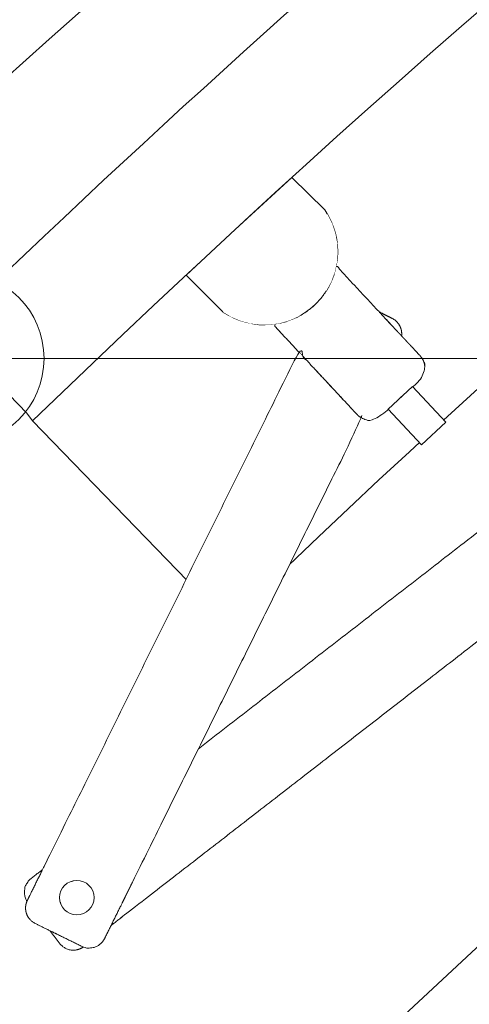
# Model space of a CAD drawing. Header units: metres. Extents: x -45 to 152, y -127 to 99.
# Tile 222 of 256: x -26.52 to -26.364, y -9.95 to -9.607. Entities that reach past the tile are written whole.
import ezdxf

# ---------------------------------------------------------------- set-up
doc = ezdxf.new("R2010")
doc.units = ezdxf.units.M
doc.layers.add('036_Bodenbelagarbeiten-350 Doppelbodenelement', color=7, linetype='Continuous', lineweight=9)
doc.layers.add('_OG 2 (2D)', color=7, linetype='Continuous', lineweight=9)
doc.layers.add('ACTES-Einrichtung Aufsicht.', color=7, linetype='Continuous', lineweight=9, true_color=0xa6a6a6)

# ---------------------------------------------------------------- blocks, each defined once
blk = doc.blocks.new('Group-98')
at = {"color": 255, "transparency": 33554687}
blk.add_wipeout([(-25.20296, -10.12188), (-25.18909, -10.11381), (-25.17519, -10.1058), (-25.16126, -10.09784), (-25.1473, -10.08994), (-25.1333, -10.0821), (-25.11927, -10.07431), (-25.10521, -10.06658), (-25.09113, -10.05891), (-24.99266, -10.00728), (-24.8928, -9.95839), (-24.79163, -9.91228), (-24.68922, -9.869), (-24.58565, -9.82857), (-24.48099, -9.79102), (-24.37534, -9.75639), (-24.26877, -9.72469), (-24.26209, -9.72033), (-24.25619, -9.71496), (-24.25122, -9.70871), (-24.2473, -9.70176), (-24.24455, -9.69427), (-24.24301, -9.68644), (-24.24275, -9.67846), (-24.24375, -9.67054), (-24.24377, -9.67048), (-24.24378, -9.67042), (-24.2438, -9.67036), (-24.24381, -9.67029), (-24.24382, -9.67023), (-24.24384, -9.67017), (-24.24385, -9.6701), (-24.24386, -9.67004), (-24.45971, -8.63864), (-24.46271, -8.62938), (-24.46746, -8.62088), (-24.47376, -8.61346), (-24.48138, -8.60741), (-24.49003, -8.60294), (-24.49938, -8.60023), (-24.50908, -8.59939), (-24.51876, -8.60044), (-24.85258, -8.68571), (-25.17859, -8.7972), (-25.49472, -8.93421), (-25.79898, -9.09587), (-26.08946, -9.28116), (-26.36431, -9.48892), (-26.62182, -9.71784), (-26.86034, -9.96647), (-26.86039, -9.96653), (-26.86044, -9.96658), (-26.86049, -9.96664), (-26.86054, -9.9667), (-26.86059, -9.96676), (-26.86064, -9.96682), (-26.86069, -9.96687), (-26.86074, -9.96693), (-26.86033, -9.96647), (-26.866, -9.97438), (-26.87003, -9.98324), (-26.87227, -9.99271), (-26.87263, -10.00244), (-26.87109, -10.01205), (-26.86772, -10.02119), (-26.86265, -10.02949), (-26.85606, -10.03666), (-26.07075, -10.73932), (-26.0645, -10.74408), (-26.05758, -10.74781), (-26.05016, -10.7504), (-26.04243, -10.7518), (-26.03458, -10.75197), (-26.02679, -10.75091), (-26.01926, -10.74865), (-26.01219, -10.74523), (-25.9201, -10.65629), (-25.82522, -10.57033), (-25.72765, -10.48744), (-25.62748, -10.40771), (-25.52482, -10.33121), (-25.41978, -10.25802), (-25.31245, -10.18822)], dxfattribs=at).dxf.layer = 'ACTES-Einrichtung Aufsicht.'
at = {"layer": 'ACTES-Einrichtung Aufsicht.', "transparency": 33554534, "flags": 128}
blk.add_lwpolyline([(-25.20296, -10.12188, -0.008083), (-25.09113, -10.05891, -0.055453), (-24.26877, -9.72469, 0.330906), (-24.24375, -9.67054, -0.002569), (-24.24386, -9.67004), (-24.45971, -8.63864, 0.41107), (-24.51876, -8.60044, 0.160224), (-26.86034, -9.96647, 0.00305), (-26.86074, -9.96693), (-26.86033, -9.96647, 0.411112), (-26.85606, -10.03666), (-26.07075, -10.73932, 0.325472), (-26.01219, -10.74523, -0.063875)], format="xyb", close=True, dxfattribs=at)
at = {"layer": 'ACTES-Einrichtung Aufsicht.', "flags": 128}
blk.add_lwpolyline([(-24.94172, -8.8015), (-24.93255, -8.79862, -0.002867), (-24.88825, -8.78472), (-24.88984, -8.78135), (-24.9016, -8.74312, 0.044027), (-25.56754, -9.01394, 0.073959), (-26.54564, -9.71503), (-26.51757, -9.744), (-26.5156, -9.74677, -0.057345), (-25.78143, -9.18289), (-25.7811, -9.18228), (-25.75885, -9.16944, -0.013514), (-25.56754, -9.06321, -0.038853), (-24.98935, -8.81727), (-24.98937, -8.81723), (-24.94174, -8.80146)], format="xyb", close=True, dxfattribs=at)
at = {"color": 255, "transparency": 33554559}
blk.add_wipeout([(-25.7811, -9.18228), (-25.78143, -9.18289), (-25.88001, -9.24397), (-25.9768, -9.30784), (-26.07171, -9.37446), (-26.16468, -9.44378), (-26.25563, -9.51572), (-26.34448, -9.59024), (-26.43116, -9.66728), (-26.5156, -9.74677), (-26.44741, -9.81715), (-26.36324, -9.73797), (-26.27679, -9.66128), (-26.18814, -9.58716), (-26.09736, -9.51565), (-26.00453, -9.44684), (-25.90972, -9.38076), (-25.81302, -9.31749), (-25.71451, -9.25708), (-25.70449, -9.25115), (-25.65228, -9.22067), (-25.57276, -9.17687), (-25.48699, -9.13199), (-25.40014, -9.08923), (-25.31227, -9.0486), (-25.22342, -9.01014), (-25.13367, -8.97387), (-25.04305, -8.93981), (-24.95163, -8.90798), (-24.85945, -8.8784), (-24.86459, -8.86166), (-24.8646, -8.86166), (-24.88838, -8.78476), (-24.94172, -8.8015), (-24.98933, -8.8173), (-24.98933, -8.8173), (-24.98933, -8.81729), (-24.98934, -8.81729), (-24.98934, -8.81728), (-24.98934, -8.81728), (-24.98934, -8.81728), (-24.98935, -8.81727), (-24.98935, -8.81727), (-25.08636, -8.85128), (-25.18248, -8.88774), (-25.27764, -8.92663), (-25.37178, -8.96793), (-25.46484, -9.0116), (-25.55677, -9.05762), (-25.64749, -9.10596), (-25.73696, -9.15659), (-25.75885, -9.16944)], dxfattribs=at).dxf.layer = 'ACTES-Einrichtung Aufsicht.'
at = {"layer": 'ACTES-Einrichtung Aufsicht.', "flags": 128}
blk.add_lwpolyline([(-25.7811, -9.18228), (-25.78143, -9.18289, 0.057345), (-26.5156, -9.74677), (-26.44741, -9.81715, -0.058565), (-25.71451, -9.25708), (-25.70449, -9.25115), (-25.65228, -9.22067), (-25.57276, -9.17687, -0.049045), (-24.85945, -8.8784), (-24.86459, -8.86166), (-24.8646, -8.86166), (-24.88838, -8.78476), (-24.94172, -8.8015), (-24.98933, -8.8173, -0.000416), (-24.98935, -8.81727, 0.050823), (-25.73696, -9.15659), (-25.75885, -9.16944)], format="xyb", close=True, dxfattribs=at)
at = {"color": 255, "transparency": 33554559}
for points in [[(-26.42532, -9.66197), (-26.41392, -9.67326), (-26.41173, -9.6771), (-26.41023, -9.68126), (-26.40947, -9.68562), (-26.40948, -9.69004), (-26.41024, -9.69439), (-26.41175, -9.69854), (-26.41396, -9.70238), (-26.42017, -9.70862), (-26.42398, -9.71085), (-26.42813, -9.71239), (-26.43248, -9.71318), (-26.4369, -9.71321), (-26.44126, -9.71248), (-26.44543, -9.71101), (-26.44928, -9.70884), (-26.44933, -9.7088), (-26.46215, -9.69596), (-26.44508, -9.68007)], [(-26.50962, -9.9243), (-26.51755, -9.91402), (-26.51764, -9.91388), (-26.51773, -9.91372), (-26.51781, -9.91357), (-26.51788, -9.91341), (-26.51795, -9.91326), (-26.51802, -9.9131), (-26.51808, -9.91293), (-26.51814, -9.91277), (-26.51817, -9.91267), (-26.5182, -9.91257), (-26.51823, -9.91247), (-26.51825, -9.91237), (-26.51828, -9.91227), (-26.5183, -9.91217), (-26.51832, -9.91206), (-26.51834, -9.91196), (-26.51836, -9.91185), (-26.51838, -9.91175), (-26.51839, -9.91166), (-26.51841, -9.91156), (-26.51842, -9.91147), (-26.51842, -9.91138), (-26.51843, -9.91129), (-26.51843, -9.9112), (-26.51844, -9.91112), (-26.51844, -9.91104), (-26.51844, -9.91096), (-26.51844, -9.91089), (-26.51844, -9.91082), (-26.51844, -9.91075), (-26.51844, -9.91068), (-26.51844, -9.91062), (-26.51843, -9.91056), (-26.51843, -9.91049), (-26.51843, -9.91043), (-26.51842, -9.91037), (-26.51841, -9.91031), (-26.51841, -9.91025), (-26.5184, -9.91019), (-26.5184, -9.91013), (-26.51839, -9.91009), (-26.51839, -9.91006), (-26.51838, -9.91002), (-26.51837, -9.90998), (-26.51837, -9.90995), (-26.51836, -9.90991), (-26.51836, -9.90987), (-26.51835, -9.90984), (-26.51834, -9.9098), (-26.51834, -9.90977), (-26.51833, -9.90973), (-26.51833, -9.9097), (-26.51832, -9.90967), (-26.51831, -9.90964), (-26.51831, -9.90961), (-26.5183, -9.90959), (-26.5183, -9.90956), (-26.51829, -9.90954), (-26.51828, -9.90951), (-26.51828, -9.90949), (-26.51827, -9.90947), (-26.51827, -9.90944), (-26.51826, -9.90942), (-26.51826, -9.9094), (-26.51825, -9.90938), (-26.51825, -9.90937), (-26.51824, -9.90935), (-26.51824, -9.90933), (-26.51823, -9.90931), (-26.51823, -9.90929), (-26.51822, -9.90927), (-26.51822, -9.90925), (-26.51818, -9.90914), (-26.51815, -9.90904), (-26.51812, -9.90893), (-26.51808, -9.90882), (-26.51804, -9.90872), (-26.518, -9.90861), (-26.51795, -9.90851), (-26.51791, -9.9084), (-26.51786, -9.9083), (-26.51781, -9.9082), (-26.51776, -9.9081), (-26.5177, -9.90799), (-26.51764, -9.90789), (-26.51758, -9.90779), (-26.51752, -9.90769), (-26.51746, -9.90759), (-26.51739, -9.90749), (-26.51732, -9.90739), (-26.51725, -9.90729), (-26.51717, -9.90719), (-26.5171, -9.90709), (-26.51702, -9.907), (-26.51693, -9.90691), (-26.51685, -9.90681), (-26.51677, -9.90672), (-26.51669, -9.90664), (-26.51661, -9.90657), (-26.51654, -9.9065), (-26.51648, -9.90644), (-26.51642, -9.90638), (-26.51637, -9.90634), (-26.51632, -9.9063), (-26.51613, -9.90615), (-26.51612, -9.90614), (-26.51213, -9.90304), (-26.34783, -9.77557), (-26.34783, -9.77557), (-26.34764, -9.77542), (-26.34758, -9.77538), (-26.34753, -9.77534), (-26.34746, -9.7753), (-26.34738, -9.77525), (-26.3473, -9.7752), (-26.34721, -9.77515), (-26.34711, -9.77509), (-26.347, -9.77503), (-26.34689, -9.77497), (-26.34678, -9.77492), (-26.34667, -9.77486), (-26.34656, -9.77481), (-26.34644, -9.77476), (-26.34633, -9.77472), (-26.34622, -9.77468), (-26.3461, -9.77464), (-26.34599, -9.7746), (-26.34587, -9.77456), (-26.34576, -9.77453), (-26.34565, -9.7745), (-26.34554, -9.77447), (-26.34542, -9.77445), (-26.34531, -9.77443), (-26.3452, -9.7744), (-26.34509, -9.77439), (-26.34498, -9.77437), (-26.34486, -9.77435), (-26.34475, -9.77434), (-26.34464, -9.77433), (-26.34453, -9.77432), (-26.34441, -9.77432), (-26.3443, -9.77431), (-26.34428, -9.77431), (-26.34426, -9.77431), (-26.34424, -9.77431), (-26.34422, -9.77431), (-26.3442, -9.77431), (-26.34418, -9.77431), (-26.34416, -9.77431), (-26.34414, -9.77431), (-26.34412, -9.77431), (-26.3441, -9.77431), (-26.34408, -9.77431), (-26.34406, -9.77431), (-26.34403, -9.77431), (-26.34401, -9.77431), (-26.34398, -9.77431), (-26.34396, -9.77432), (-26.34393, -9.77432), (-26.3439, -9.77432), (-26.34387, -9.77432), (-26.34384, -9.77432), (-26.34381, -9.77432), (-26.34377, -9.77432), (-26.34374, -9.77433), (-26.3437, -9.77433), (-26.34366, -9.77433), (-26.34363, -9.77434), (-26.34359, -9.77434), (-26.34355, -9.77434), (-26.34352, -9.77435), (-26.34348, -9.77435), (-26.34344, -9.77435), (-26.34341, -9.77436), (-26.34335, -9.77437), (-26.34329, -9.77438), (-26.34323, -9.77438), (-26.34317, -9.77439), (-26.34311, -9.77441), (-26.34305, -9.77442), (-26.34299, -9.77443), (-26.34292, -9.77444), (-26.34286, -9.77445), (-26.3428, -9.77447), (-26.34273, -9.77448), (-26.34266, -9.7745), (-26.34259, -9.77452), (-26.34251, -9.77454), (-26.34244, -9.77456), (-26.34236, -9.77459), (-26.34228, -9.77461), (-26.34219, -9.77464), (-26.34211, -9.77467), (-26.34202, -9.7747), (-26.34193, -9.77474), (-26.34184, -9.77478), (-26.34174, -9.77482), (-26.34165, -9.77486), (-26.34155, -9.77491), (-26.34146, -9.77495), (-26.34136, -9.775), (-26.34127, -9.77505), (-26.34118, -9.7751), (-26.34109, -9.77516), (-26.341, -9.77521), (-26.34091, -9.77526), (-26.3407, -9.77541), (-26.3405, -9.77556), (-26.3403, -9.77572), (-26.34011, -9.77589), (-26.33992, -9.77606), (-26.33974, -9.77624), (-26.33958, -9.77644), (-26.33942, -9.77663), (-26.32838, -9.79086), (-26.32823, -9.79106), (-26.32809, -9.79127), (-26.32795, -9.79149), (-26.32783, -9.79171), (-26.32771, -9.79194), (-26.32761, -9.79217), (-26.32751, -9.79241), (-26.32743, -9.79265), (-26.3274, -9.79274), (-26.32737, -9.79284), (-26.32734, -9.79294), (-26.32731, -9.79304), (-26.32729, -9.79315), (-26.32726, -9.79325), (-26.32724, -9.79335), (-26.32722, -9.79346), (-26.3272, -9.79356), (-26.32719, -9.79366), (-26.32717, -9.79376), (-26.32716, -9.79386), (-26.32715, -9.79395), (-26.32714, -9.79404), (-26.32713, -9.79413), (-26.32713, -9.79421), (-26.32713, -9.7943), (-26.32712, -9.79438), (-26.32712, -9.79445), (-26.32712, -9.79453), (-26.32712, -9.7946), (-26.32712, -9.79467), (-26.32713, -9.79474), (-26.32713, -9.7948), (-26.32713, -9.79486), (-26.32714, -9.79492), (-26.32714, -9.79498), (-26.32714, -9.79504), (-26.32715, -9.79511), (-26.32716, -9.79517), (-26.32716, -9.79523), (-26.32717, -9.79528), (-26.32717, -9.79532), (-26.32718, -9.79536), (-26.32718, -9.7954), (-26.32719, -9.79543), (-26.3272, -9.79547), (-26.3272, -9.79551), (-26.32721, -9.79554), (-26.32721, -9.79558), (-26.32722, -9.79561), (-26.32723, -9.79565), (-26.32723, -9.79568), (-26.32724, -9.79571), (-26.32725, -9.79574), (-26.32725, -9.79577), (-26.32726, -9.7958), (-26.32726, -9.79583), (-26.32727, -9.79586), (-26.32728, -9.79588), (-26.32728, -9.79591), (-26.32729, -9.79593), (-26.32729, -9.79595), (-26.3273, -9.79597), (-26.3273, -9.79599), (-26.32731, -9.79601), (-26.32731, -9.79603), (-26.32732, -9.79605), (-26.32732, -9.79607), (-26.32733, -9.79609), (-26.32733, -9.79611), (-26.32734, -9.79613), (-26.32734, -9.79615), (-26.32735, -9.79616), (-26.32738, -9.79627), (-26.32741, -9.79638), (-26.32745, -9.79649), (-26.32749, -9.79659), (-26.32753, -9.7967), (-26.32757, -9.7968), (-26.32761, -9.79691), (-26.32766, -9.79701), (-26.32771, -9.79711), (-26.32776, -9.79722), (-26.32781, -9.79732), (-26.32786, -9.79742), (-26.32792, -9.79752), (-26.32798, -9.79763), (-26.32804, -9.79773), (-26.32811, -9.79783), (-26.32817, -9.79793), (-26.32824, -9.79803), (-26.32832, -9.79813), (-26.32839, -9.79822), (-26.32847, -9.79832), (-26.32855, -9.79842), (-26.32863, -9.79851), (-26.32872, -9.7986), (-26.3288, -9.79869), (-26.32888, -9.79877), (-26.32895, -9.79885), (-26.32902, -9.79892), (-26.32908, -9.79898), (-26.32914, -9.79903), (-26.3292, -9.79908), (-26.32925, -9.79912), (-26.32944, -9.79927), (-26.32944, -9.79927), (-26.33902, -9.8067), (-26.34966, -9.79529), (-26.35023, -9.79475), (-26.35086, -9.79429), (-26.35155, -9.79392), (-26.35229, -9.79364), (-26.35305, -9.79346), (-26.35383, -9.79338), (-26.35462, -9.7934), (-26.35614, -9.79376), (-26.35686, -9.79408), (-26.35753, -9.79449), (-26.35814, -9.79499), (-26.35867, -9.79556), (-26.35913, -9.79619), (-26.3595, -9.79689), (-26.35996, -9.79838), (-26.36004, -9.79916), (-26.36002, -9.79995), (-26.35989, -9.80072), (-26.35967, -9.80147), (-26.35934, -9.80219), (-26.35893, -9.80286), (-26.35844, -9.80347), (-26.34854, -9.81409), (-26.48829, -9.92252), (-26.48828, -9.9225), (-26.49797, -9.93002), (-26.49806, -9.93008), (-26.49815, -9.93014), (-26.49823, -9.93019), (-26.49832, -9.93025), (-26.49841, -9.9303), (-26.49851, -9.93035), (-26.4986, -9.9304), (-26.49869, -9.93045), (-26.49879, -9.9305), (-26.49889, -9.93055), (-26.49899, -9.93059), (-26.49909, -9.93064), (-26.49919, -9.93068), (-26.49929, -9.93072), (-26.49939, -9.93076), (-26.4995, -9.93079), (-26.4996, -9.93083), (-26.49971, -9.93086), (-26.49982, -9.93089), (-26.49993, -9.93092), (-26.50003, -9.93094), (-26.50014, -9.93097), (-26.50025, -9.93099), (-26.50037, -9.93101), (-26.50048, -9.93103), (-26.50059, -9.93105), (-26.5007, -9.93106), (-26.50081, -9.93107), (-26.50093, -9.93108), (-26.50104, -9.93109), (-26.50115, -9.9311), (-26.50126, -9.9311), (-26.50128, -9.9311), (-26.5013, -9.9311), (-26.50132, -9.9311), (-26.50134, -9.9311), (-26.50136, -9.9311), (-26.50138, -9.9311), (-26.5014, -9.9311), (-26.50142, -9.9311), (-26.50144, -9.9311), (-26.50146, -9.9311), (-26.50148, -9.9311), (-26.50151, -9.9311), (-26.50153, -9.9311), (-26.50156, -9.9311), (-26.50158, -9.9311), (-26.50161, -9.9311), (-26.50164, -9.9311), (-26.50167, -9.9311), (-26.5017, -9.9311), (-26.50173, -9.9311), (-26.50176, -9.93109), (-26.50179, -9.93109), (-26.50183, -9.93109), (-26.50186, -9.93109), (-26.5019, -9.93108), (-26.50194, -9.93108), (-26.50197, -9.93108), (-26.50201, -9.93107), (-26.50205, -9.93107), (-26.50209, -9.93107), (-26.50212, -9.93106), (-26.50216, -9.93106), (-26.50222, -9.93105), (-26.50228, -9.93104), (-26.50234, -9.93103), (-26.5024, -9.93102), (-26.50246, -9.93101), (-26.50252, -9.931), (-26.50258, -9.93099), (-26.50264, -9.93098), (-26.5027, -9.93096), (-26.50277, -9.93095), (-26.50283, -9.93093), (-26.5029, -9.93091), (-26.50298, -9.93089), (-26.50305, -9.93087), (-26.50313, -9.93085), (-26.50321, -9.93083), (-26.50329, -9.9308), (-26.50337, -9.93078), (-26.50346, -9.93074), (-26.50355, -9.93071), (-26.50364, -9.93068), (-26.50373, -9.93064), (-26.50382, -9.9306), (-26.50392, -9.93055), (-26.50401, -9.93051), (-26.50411, -9.93046), (-26.5042, -9.93041), (-26.5043, -9.93036), (-26.50439, -9.93031), (-26.50448, -9.93026), (-26.50456, -9.93021), (-26.50465, -9.93015), (-26.50486, -9.93001), (-26.50507, -9.92986), (-26.50527, -9.9297), (-26.50546, -9.92953), (-26.50564, -9.92935), (-26.50582, -9.92917), (-26.50599, -9.92898), (-26.50615, -9.92878)]]:
    blk.add_wipeout(points, dxfattribs=at).dxf.layer = 'ACTES-Einrichtung Aufsicht.'
at = {"layer": 'ACTES-Einrichtung Aufsicht.', "flags": 128}
blk.add_lwpolyline([(-26.42532, -9.66197), (-26.41392, -9.67326, -0.83258), (-26.44928, -9.70884), (-26.44933, -9.7088), (-26.46215, -9.69596), (-26.44508, -9.68007)], format="xyb", close=True, dxfattribs=at)
at = {"layer": 'ACTES-Einrichtung Aufsicht.'}
blk.add_rational_spline([(-26.50962, -9.9243), (-26.51359, -9.91916), (-26.51755, -9.91402), (-26.51792, -9.91343), (-26.51814, -9.91277), (-26.51827, -9.91238), (-26.51842, -9.91154), (-26.51845, -9.91087), (-26.51842, -9.91037), (-26.5184, -9.91013), (-26.51838, -9.90998), (-26.51833, -9.90969), (-26.51828, -9.90948), (-26.51824, -9.90933), (-26.51822, -9.90925), (-26.51809, -9.90882), (-26.51772, -9.90799), (-26.51719, -9.90718), (-26.51651, -9.90644), (-26.51622, -9.90622), (-26.51613, -9.90615), (-26.51612, -9.90614), (-26.51612, -9.90614), (-26.51412, -9.90459), (-26.51213, -9.90304), (-26.42998, -9.83931), (-26.34783, -9.77557), (-26.34783, -9.77557), (-26.34783, -9.77557), (-26.34773, -9.77549), (-26.34745, -9.77527), (-26.34656, -9.77479), (-26.34565, -9.77448), (-26.34475, -9.77433), (-26.3443, -9.77431), (-26.34422, -9.77431), (-26.34407, -9.77431), (-26.34385, -9.77432), (-26.34356, -9.77434), (-26.34341, -9.77436), (-26.34317, -9.77439), (-26.34268, -9.77449), (-26.34204, -9.77468), (-26.34126, -9.77504), (-26.34091, -9.77526), (-26.34005, -9.77582), (-26.33942, -9.77663), (-26.3339, -9.78374), (-26.32838, -9.79086), (-26.32775, -9.79167), (-26.32743, -9.79265), (-26.3273, -9.79304), (-26.32714, -9.79388), (-26.32712, -9.79455), (-26.32714, -9.79505), (-26.32717, -9.79528), (-26.32719, -9.79543), (-26.32724, -9.79572), (-26.32729, -9.79594), (-26.32733, -9.79609), (-26.32735, -9.79616), (-26.32747, -9.7966), (-26.32785, -9.79742), (-26.32837, -9.79823), (-26.32906, -9.79897), (-26.32934, -9.79919), (-26.32944, -9.79927), (-26.32944, -9.79927), (-26.32944, -9.79927), (-26.33423, -9.80299), (-26.33902, -9.8067), (-26.34434, -9.801), (-26.34966, -9.79529), (-26.35202, -9.79275), (-26.35539, -9.79353), (-26.35877, -9.79431), (-26.35978, -9.79762), (-26.3608, -9.80093), (-26.35844, -9.80347), (-26.35349, -9.80878), (-26.34854, -9.81409), (-26.41842, -9.86831), (-26.48829, -9.92252), (-26.48829, -9.92251), (-26.48828, -9.9225), (-26.49313, -9.92626), (-26.49797, -9.93002), (-26.49831, -9.93026), (-26.49908, -9.93065), (-26.49992, -9.93093), (-26.50081, -9.93109), (-26.50126, -9.9311), (-26.50134, -9.9311), (-26.5015, -9.9311), (-26.50172, -9.9311), (-26.50201, -9.93108), (-26.50216, -9.93106), (-26.5024, -9.93103), (-26.50288, -9.93093), (-26.50353, -9.93073), (-26.50431, -9.93037), (-26.50465, -9.93015), (-26.50552, -9.9296), (-26.50615, -9.92878), (-26.50789, -9.92654), (-26.50962, -9.9243)], [1, 1, 1, 0.99333317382, 1, 1, 1, 1, 1, 1, 1, 1, 1, 1, 1, 1, 1, 1, 1, 1, 1, 1, 1, 1, 1, 1, 1, 1, 1, 1, 1, 1, 1, 1, 1, 1, 1, 1, 1, 1, 1, 1, 1, 1, 1, 0.985598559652, 1, 1, 1, 0.985598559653, 1, 1, 1, 1, 1, 1, 1, 1, 1, 1, 1, 1, 1, 1, 1, 1, 1, 1, 1, 1, 1, 1, 1, 0.866022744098, 1, 0.866022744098, 1, 0.866022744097, 1, 1, 1, 1, 1, 1, 1, 1, 1, 1, 1, 1, 1, 1, 1, 1, 1, 1, 1, 1, 1, 1, 1, 1, 0.985598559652, 1, 1, 1], degree=2, knots=[0, 0, 0, 0.004254, 0.004254, 0.004707, 0.004707, 0.004977, 0.005247, 0.005516, 0.005786, 0.005786, 0.005957, 0.006128, 0.006299, 0.00647, 0.00647, 0.007448, 0.008425, 0.009402, 0.010379, 0.010878, 0.010878, 0.010898, 0.010898, 0.021336, 0.021336, 0.450963, 0.450963, 0.450982, 0.450982, 0.451481, 0.452458, 0.453436, 0.454413, 0.45539, 0.45539, 0.455561, 0.455732, 0.455903, 0.456074, 0.456074, 0.456344, 0.456614, 0.456884, 0.457153, 0.457153, 0.457818, 0.457818, 0.463715, 0.463715, 0.46438, 0.46438, 0.46465, 0.46492, 0.465189, 0.465459, 0.465459, 0.46563, 0.465801, 0.465972, 0.466144, 0.466144, 0.467121, 0.468098, 0.469075, 0.470052, 0.470551, 0.470551, 0.470571, 0.470571, 0.495613, 0.495613, 0.527849, 0.527849, 0.540245, 0.540245, 0.552642, 0.552642, 0.565038, 0.565038, 0.595034, 0.595034, 0.960479, 0.960479, 0.960516, 0.960516, 0.985858, 0.985858, 0.987545, 0.989232, 0.990918, 0.992605, 0.992605, 0.9929, 0.993195, 0.993491, 0.993786, 0.993786, 0.994251, 0.994717, 0.995183, 0.995648, 0.995648, 0.996795, 0.996795, 1, 1, 1], dxfattribs=at)
at = {"color": 255, "transparency": 33554559}
blk.add_wipeout([(-26.42852, -9.71673), (-26.43189, -9.71312), (-26.42796, -9.71234), (-26.4242, -9.71095), (-26.42071, -9.70899), (-26.41756, -9.70651), (-26.41484, -9.70357), (-26.41262, -9.70024), (-26.41095, -9.6966), (-26.40986, -9.69275), (-26.38067, -9.72409), (-26.38066, -9.7241), (-26.3805, -9.72427), (-26.38046, -9.72432), (-26.38041, -9.72438), (-26.38036, -9.72444), (-26.38031, -9.72451), (-26.38025, -9.72459), (-26.38019, -9.72467), (-26.38013, -9.72477), (-26.38006, -9.72487), (-26.37999, -9.72497), (-26.37992, -9.72508), (-26.37986, -9.72519), (-26.3798, -9.7253), (-26.37974, -9.7254), (-26.37968, -9.72551), (-26.37963, -9.72562), (-26.37958, -9.72573), (-26.37953, -9.72584), (-26.37949, -9.72595), (-26.37945, -9.72606), (-26.37941, -9.72617), (-26.37937, -9.72628), (-26.37933, -9.72639), (-26.3793, -9.7265), (-26.37927, -9.72661), (-26.37924, -9.72672), (-26.37921, -9.72683), (-26.37919, -9.72694), (-26.37917, -9.72705), (-26.37915, -9.72716), (-26.37913, -9.72727), (-26.37911, -9.72738), (-26.3791, -9.7275), (-26.3791, -9.72752), (-26.37909, -9.72753), (-26.37909, -9.72755), (-26.37909, -9.72757), (-26.37909, -9.72759), (-26.37909, -9.72761), (-26.37908, -9.72763), (-26.37908, -9.72765), (-26.37908, -9.72767), (-26.37908, -9.72769), (-26.37908, -9.72772), (-26.37908, -9.72774), (-26.37907, -9.72776), (-26.37907, -9.72779), (-26.37907, -9.72781), (-26.37907, -9.72784), (-26.37907, -9.72787), (-26.37907, -9.7279), (-26.37906, -9.72793), (-26.37906, -9.72796), (-26.37906, -9.72799), (-26.37906, -9.72802), (-26.37906, -9.72806), (-26.37906, -9.7281), (-26.37906, -9.72813), (-26.37906, -9.72817), (-26.37906, -9.72821), (-26.37906, -9.72824), (-26.37906, -9.72828), (-26.37906, -9.72832), (-26.37906, -9.72836), (-26.37906, -9.72839), (-26.37907, -9.72845), (-26.37907, -9.72851), (-26.37907, -9.72857), (-26.37908, -9.72863), (-26.37908, -9.72869), (-26.37909, -9.72876), (-26.37909, -9.72882), (-26.3791, -9.72888), (-26.37911, -9.72894), (-26.37912, -9.72901), (-26.37913, -9.72908), (-26.37914, -9.72915), (-26.37915, -9.72922), (-26.37917, -9.7293), (-26.37918, -9.72938), (-26.3792, -9.72946), (-26.37921, -9.72954), (-26.37923, -9.72963), (-26.37926, -9.72971), (-26.37928, -9.7298), (-26.37931, -9.7299), (-26.37934, -9.72999), (-26.37937, -9.73009), (-26.37941, -9.73019), (-26.37944, -9.73029), (-26.37948, -9.73039), (-26.37952, -9.73049), (-26.37956, -9.73058), (-26.3796, -9.73068), (-26.37965, -9.73077), (-26.37969, -9.73086), (-26.37974, -9.73096), (-26.37986, -9.73118), (-26.38, -9.7314), (-26.38014, -9.73161), (-26.38029, -9.73182), (-26.38045, -9.73202), (-26.38061, -9.73221), (-26.38079, -9.73239), (-26.38097, -9.73257), (-26.39414, -9.74484), (-26.39433, -9.74501), (-26.39453, -9.74517), (-26.39473, -9.74532), (-26.39494, -9.74547), (-26.39516, -9.7456), (-26.39538, -9.74573), (-26.39561, -9.74584), (-26.39584, -9.74595), (-26.39593, -9.74599), (-26.39603, -9.74603), (-26.39613, -9.74607), (-26.39623, -9.7461), (-26.39632, -9.74614), (-26.39642, -9.74617), (-26.39653, -9.7462), (-26.39663, -9.74623), (-26.39673, -9.74626), (-26.39683, -9.74628), (-26.39693, -9.74631), (-26.39702, -9.74633), (-26.39711, -9.74634), (-26.3972, -9.74636), (-26.39729, -9.74638), (-26.39737, -9.74639), (-26.39746, -9.7464), (-26.39754, -9.74641), (-26.39761, -9.74642), (-26.39769, -9.74642), (-26.39776, -9.74643), (-26.39783, -9.74643), (-26.39789, -9.74644), (-26.39796, -9.74644), (-26.39802, -9.74644), (-26.39808, -9.74645), (-26.39814, -9.74645), (-26.3982, -9.74645), (-26.39826, -9.74645), (-26.39832, -9.74645), (-26.39838, -9.74645), (-26.39844, -9.74644), (-26.39848, -9.74644), (-26.39852, -9.74644), (-26.39856, -9.74644), (-26.39859, -9.74644), (-26.39863, -9.74643), (-26.39867, -9.74643), (-26.3987, -9.74643), (-26.39874, -9.74643), (-26.39878, -9.74642), (-26.39881, -9.74642), (-26.39884, -9.74642), (-26.39888, -9.74641), (-26.39891, -9.74641), (-26.39894, -9.74641), (-26.39897, -9.7464), (-26.39899, -9.7464), (-26.39902, -9.7464), (-26.39905, -9.74639), (-26.39907, -9.74639), (-26.3991, -9.74639), (-26.39912, -9.74638), (-26.39914, -9.74638), (-26.39916, -9.74638), (-26.39918, -9.74637), (-26.3992, -9.74637), (-26.39922, -9.74637), (-26.39924, -9.74636), (-26.39926, -9.74636), (-26.39928, -9.74636), (-26.3993, -9.74635), (-26.39932, -9.74635), (-26.39934, -9.74635), (-26.39945, -9.74632), (-26.39956, -9.7463), (-26.39967, -9.74627), (-26.39978, -9.74625), (-26.39988, -9.74622), (-26.39999, -9.74618), (-26.4001, -9.74615), (-26.40021, -9.74611), (-26.40031, -9.74607), (-26.40042, -9.74603), (-26.40053, -9.74599), (-26.40064, -9.74594), (-26.40074, -9.7459), (-26.40085, -9.74585), (-26.40096, -9.74579), (-26.40106, -9.74574), (-26.40117, -9.74568), (-26.40127, -9.74562), (-26.40138, -9.74556), (-26.40148, -9.74549), (-26.40158, -9.74542), (-26.40169, -9.74535), (-26.40179, -9.74528), (-26.40189, -9.7452), (-26.40198, -9.74513), (-26.40207, -9.74506), (-26.40215, -9.74499), (-26.40223, -9.74493), (-26.4023, -9.74487), (-26.40235, -9.74482), (-26.40241, -9.74477), (-26.40245, -9.74472), (-26.40262, -9.74454), (-26.40262, -9.74454)], dxfattribs=at).dxf.layer = 'ACTES-Einrichtung Aufsicht.'
at = {"layer": 'ACTES-Einrichtung Aufsicht.'}
blk.add_rational_spline([(-26.42852, -9.71673), (-26.4302, -9.71492), (-26.43189, -9.71312), (-26.41346, -9.71094), (-26.40986, -9.69275), (-26.39527, -9.70842), (-26.38067, -9.72409), (-26.38067, -9.72409), (-26.38066, -9.7241), (-26.38058, -9.72419), (-26.38034, -9.72445), (-26.37978, -9.72529), (-26.37939, -9.72617), (-26.37915, -9.72705), (-26.3791, -9.7275), (-26.37909, -9.72757), (-26.37908, -9.72773), (-26.37906, -9.72795), (-26.37906, -9.72824), (-26.37906, -9.72839), (-26.37907, -9.72863), (-26.37913, -9.72913), (-26.37926, -9.72979), (-26.37955, -9.73059), (-26.37974, -9.73096), (-26.38022, -9.73187), (-26.38097, -9.73257), (-26.38756, -9.7387), (-26.39414, -9.74484), (-26.39489, -9.74554), (-26.39584, -9.74595), (-26.39622, -9.74612), (-26.39704, -9.74634), (-26.39771, -9.74643), (-26.39821, -9.74645), (-26.39844, -9.74644), (-26.3986, -9.74644), (-26.39889, -9.74641), (-26.3991, -9.74639), (-26.39926, -9.74636), (-26.39934, -9.74635), (-26.39978, -9.74626), (-26.40064, -9.74596), (-26.40149, -9.74551), (-26.40229, -9.74489), (-26.40253, -9.74463), (-26.40262, -9.74454), (-26.40262, -9.74454), (-26.40262, -9.74454), (-26.41557, -9.73063), (-26.42852, -9.71673)], [1, 1, 1, 0.808687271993, 1, 1, 1, 1, 1, 1, 1, 1, 1, 1, 1, 1, 1, 1, 1, 1, 1, 1, 1, 1, 1, 0.985598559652, 1, 1, 1, 0.985598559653, 1, 1, 1, 1, 1, 1, 1, 1, 1, 1, 1, 1, 1, 1, 1, 1, 1, 1, 1, 1, 1], degree=2, knots=[0, 0, 0, 0.039408, 0.039408, 0.278912, 0.278912, 0.620862, 0.620862, 0.620937, 0.620937, 0.622866, 0.626641, 0.630417, 0.634193, 0.637969, 0.637969, 0.638631, 0.639292, 0.639953, 0.640614, 0.640614, 0.641656, 0.642699, 0.643741, 0.644783, 0.644783, 0.647352, 0.647352, 0.67014, 0.67014, 0.672709, 0.672709, 0.673751, 0.674793, 0.675836, 0.676878, 0.676878, 0.677539, 0.6782, 0.678861, 0.679523, 0.679523, 0.683299, 0.687075, 0.69085, 0.694626, 0.696555, 0.696555, 0.69663, 0.69663, 1, 1, 1], dxfattribs=at)
at = {"color": 255, "transparency": 33554559}
for points in [[(-26.42267, -9.71018), (-26.42586, -9.71165), (-26.42922, -9.71266), (-26.43269, -9.7132), (-26.4362, -9.71326), (-26.43968, -9.71284), (-26.44307, -9.71194), (-26.44631, -9.71059), (-26.44933, -9.7088), (-26.43488, -9.68779)], [(-26.40245, -9.74472), (-26.40241, -9.74477), (-26.40235, -9.74482), (-26.4023, -9.74487), (-26.40223, -9.74493), (-26.40215, -9.74499), (-26.40207, -9.74506), (-26.40198, -9.74513), (-26.40189, -9.7452), (-26.40179, -9.74528), (-26.40169, -9.74535), (-26.40158, -9.74542), (-26.40148, -9.74549), (-26.40138, -9.74556), (-26.40127, -9.74562), (-26.40117, -9.74568), (-26.40106, -9.74574), (-26.40105, -9.74575), (-26.40103, -9.74575), (-26.40101, -9.74576), (-26.401, -9.74577), (-26.40098, -9.74578), (-26.40097, -9.74579), (-26.40095, -9.7458), (-26.40094, -9.7458), (-26.49053, -9.92705), (-26.49053, -9.92706), (-26.49064, -9.92727), (-26.49067, -9.92733), (-26.49071, -9.92739), (-26.49075, -9.92746), (-26.49079, -9.92754), (-26.49085, -9.92762), (-26.49091, -9.9277), (-26.49097, -9.9278), (-26.49104, -9.9279), (-26.49112, -9.928), (-26.49119, -9.9281), (-26.49127, -9.9282), (-26.49135, -9.92829), (-26.49143, -9.92838), (-26.49151, -9.92847), (-26.49159, -9.92856), (-26.49168, -9.92865), (-26.49177, -9.92873), (-26.49185, -9.92881), (-26.49194, -9.92889), (-26.49203, -9.92897), (-26.49212, -9.92904), (-26.49221, -9.92911), (-26.4923, -9.92918), (-26.49239, -9.92925), (-26.49248, -9.92932), (-26.49258, -9.92938), (-26.49267, -9.92944), (-26.49277, -9.9295), (-26.49286, -9.92956), (-26.49296, -9.92962), (-26.49306, -9.92967), (-26.49316, -9.92972), (-26.49318, -9.92973), (-26.49319, -9.92974), (-26.49321, -9.92975), (-26.49323, -9.92976), (-26.49325, -9.92977), (-26.49326, -9.92978), (-26.49328, -9.92979), (-26.4933, -9.92979), (-26.49332, -9.9298), (-26.49334, -9.92981), (-26.49336, -9.92982), (-26.49338, -9.92983), (-26.4934, -9.92984), (-26.49342, -9.92985), (-26.49345, -9.92986), (-26.49347, -9.92987), (-26.4935, -9.92988), (-26.49352, -9.9299), (-26.49355, -9.92991), (-26.49358, -9.92992), (-26.49361, -9.92993), (-26.49364, -9.92995), (-26.49367, -9.92996), (-26.49371, -9.92997), (-26.49374, -9.92999), (-26.49377, -9.93), (-26.49381, -9.93001), (-26.49384, -9.93002), (-26.49388, -9.93004), (-26.49391, -9.93005), (-26.49395, -9.93006), (-26.49399, -9.93007), (-26.49404, -9.93009), (-26.4941, -9.93011), (-26.49416, -9.93013), (-26.49422, -9.93015), (-26.49427, -9.93016), (-26.49433, -9.93018), (-26.49439, -9.9302), (-26.49445, -9.93021), (-26.49452, -9.93023), (-26.49458, -9.93024), (-26.49465, -9.93026), (-26.49472, -9.93027), (-26.49479, -9.93028), (-26.49487, -9.9303), (-26.49495, -9.93031), (-26.49503, -9.93033), (-26.49511, -9.93034), (-26.4952, -9.93035), (-26.49529, -9.93036), (-26.49538, -9.93037), (-26.49548, -9.93038), (-26.49558, -9.93038), (-26.49568, -9.93039), (-26.49579, -9.93039), (-26.49589, -9.93039), (-26.496, -9.93039), (-26.4961, -9.93039), (-26.49621, -9.93038), (-26.49631, -9.93038), (-26.49642, -9.93037), (-26.49652, -9.93036), (-26.49662, -9.93035), (-26.4968, -9.93032), (-26.49697, -9.9303), (-26.49714, -9.93026), (-26.49731, -9.93023), (-26.49748, -9.93018), (-26.49764, -9.93013), (-26.49781, -9.93008), (-26.49797, -9.93002), (-26.50962, -9.9243), (-26.5147, -9.92179), (-26.51493, -9.92168), (-26.51515, -9.92155), (-26.51537, -9.92141), (-26.51557, -9.92127), (-26.51578, -9.92111), (-26.51597, -9.92095), (-26.51616, -9.92078), (-26.51634, -9.9206), (-26.51642, -9.92052), (-26.51649, -9.92045), (-26.51655, -9.92037), (-26.51662, -9.92029), (-26.51669, -9.92021), (-26.51676, -9.92013), (-26.51682, -9.92004), (-26.51688, -9.91996), (-26.51695, -9.91987), (-26.517, -9.91979), (-26.51706, -9.91971), (-26.51711, -9.91963), (-26.51716, -9.91955), (-26.51721, -9.91947), (-26.51725, -9.91939), (-26.5173, -9.91932), (-26.51733, -9.91925), (-26.51737, -9.91917), (-26.51741, -9.91911), (-26.51744, -9.91904), (-26.51747, -9.91897), (-26.5175, -9.91891), (-26.51753, -9.91885), (-26.51755, -9.91879), (-26.51758, -9.91874), (-26.5176, -9.91868), (-26.51762, -9.91862), (-26.51765, -9.91856), (-26.51767, -9.91851), (-26.51769, -9.91845), (-26.51771, -9.91839), (-26.51773, -9.91834), (-26.51774, -9.9183), (-26.51775, -9.91827), (-26.51776, -9.91823), (-26.51777, -9.91819), (-26.51779, -9.91816), (-26.5178, -9.91812), (-26.51781, -9.91809), (-26.51782, -9.91805), (-26.51783, -9.91802), (-26.51784, -9.91799), (-26.51784, -9.91795), (-26.51785, -9.91792), (-26.51786, -9.91789), (-26.51787, -9.91786), (-26.51787, -9.91783), (-26.51788, -9.91781), (-26.51789, -9.91778), (-26.51789, -9.91775), (-26.5179, -9.91773), (-26.5179, -9.91771), (-26.51791, -9.91768), (-26.51791, -9.91766), (-26.51792, -9.91764), (-26.51792, -9.91762), (-26.51793, -9.9176), (-26.51793, -9.91758), (-26.51793, -9.91756), (-26.51794, -9.91755), (-26.51794, -9.91753), (-26.51794, -9.91751), (-26.51795, -9.91749), (-26.51795, -9.91747), (-26.51797, -9.91736), (-26.51799, -9.91724), (-26.518, -9.91713), (-26.51801, -9.91702), (-26.51802, -9.91691), (-26.51803, -9.9168), (-26.51804, -9.91668), (-26.51804, -9.91657), (-26.51804, -9.91646), (-26.51804, -9.91634), (-26.51804, -9.91623), (-26.51804, -9.91611), (-26.51803, -9.91599), (-26.51802, -9.91588), (-26.51801, -9.91576), (-26.51799, -9.91564), (-26.51798, -9.91552), (-26.51796, -9.9154), (-26.51794, -9.91528), (-26.51791, -9.91516), (-26.51789, -9.91504), (-26.51786, -9.91492), (-26.51782, -9.9148), (-26.51779, -9.91468), (-26.51775, -9.91457), (-26.51772, -9.91447), (-26.51769, -9.91438), (-26.51766, -9.9143), (-26.51763, -9.91422), (-26.51761, -9.91415), (-26.51758, -9.91408), (-26.51755, -9.91402), (-26.51213, -9.90304), (-26.42297, -9.72269), (-26.40262, -9.74454), (-26.40262, -9.74454)], [(-26.38067, -9.72409), (-26.38067, -9.72409), (-26.38067, -9.72409), (-26.38067, -9.72409), (-26.38067, -9.72409), (-26.38066, -9.7241), (-26.38066, -9.7241), (-26.38066, -9.7241), (-26.38066, -9.7241), (-26.38066, -9.7241), (-26.38065, -9.72411), (-26.38064, -9.72412), (-26.38062, -9.72414), (-26.3806, -9.72417), (-26.38057, -9.7242), (-26.38054, -9.72423), (-26.3805, -9.72427), (-26.38046, -9.72432), (-26.38041, -9.72438), (-26.38036, -9.72444), (-26.38031, -9.72451), (-26.38025, -9.72459), (-26.38019, -9.72467), (-26.38013, -9.72477), (-26.38006, -9.72487), (-26.37999, -9.72497), (-26.37992, -9.72508), (-26.37986, -9.72519), (-26.3798, -9.7253), (-26.37974, -9.7254), (-26.37968, -9.72551), (-26.37963, -9.72562), (-26.37958, -9.72573), (-26.37953, -9.72584), (-26.37949, -9.72595), (-26.37945, -9.72606), (-26.37941, -9.72617), (-26.37937, -9.72628), (-26.37933, -9.72639), (-26.3793, -9.7265), (-26.37927, -9.72661), (-26.37924, -9.72672), (-26.37921, -9.72683), (-26.37919, -9.72694), (-26.37917, -9.72705), (-26.37915, -9.72716), (-26.37913, -9.72727), (-26.37911, -9.72738), (-26.3791, -9.7275)]]:
    blk.add_wipeout(points, dxfattribs=at).dxf.layer = 'ACTES-Einrichtung Aufsicht.'
at = {"layer": 'ACTES-Einrichtung Aufsicht.'}
blk.add_rational_spline([(-26.40245, -9.74472), (-26.40229, -9.74489), (-26.40149, -9.74551), (-26.401, -9.74577), (-26.40094, -9.7458), (-26.44573, -9.83643), (-26.49053, -9.92705), (-26.49053, -9.92705), (-26.49053, -9.92706), (-26.49059, -9.92717), (-26.49075, -9.92749), (-26.49134, -9.92831), (-26.49202, -9.92898), (-26.49276, -9.92952), (-26.49316, -9.92972), (-26.49323, -9.92976), (-26.49337, -9.92983), (-26.49357, -9.92992), (-26.49384, -9.93003), (-26.49399, -9.93007), (-26.49421, -9.93015), (-26.49469, -9.93027), (-26.49536, -9.93038), (-26.49621, -9.9304), (-26.49662, -9.93035), (-26.49732, -9.93026), (-26.49797, -9.93002), (-26.5038, -9.92716), (-26.50962, -9.9243), (-26.51216, -9.92305), (-26.5147, -9.92179), (-26.51563, -9.92134), (-26.51634, -9.9206), (-26.51663, -9.9203), (-26.51714, -9.91961), (-26.51745, -9.91902), (-26.51765, -9.91856), (-26.51773, -9.91834), (-26.51778, -9.91819), (-26.51786, -9.91791), (-26.51791, -9.9177), (-26.51794, -9.91755), (-26.51795, -9.91747), (-26.51803, -9.91702), (-26.51805, -9.91612), (-26.51794, -9.91516), (-26.51765, -9.91424), (-26.51755, -9.91402), (-26.51484, -9.90853), (-26.51213, -9.90304), (-26.46755, -9.81287), (-26.42297, -9.72269), (-26.4128, -9.73361), (-26.40262, -9.74454), (-26.40262, -9.74454), (-26.40262, -9.74454), (-26.40253, -9.74463), (-26.40245, -9.74472)], [1, 1, 1, 1, 1, 1, 1, 1, 1, 1, 1, 1, 1, 1, 1, 1, 1, 1, 1, 1, 1, 1, 1, 1, 1, 0.993264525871, 1, 1, 1, 1, 1, 0.985598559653, 1, 1, 1, 1, 1, 1, 1, 1, 1, 1, 1, 1, 1, 1, 1, 1, 1, 1, 1, 1, 1, 1, 1, 1, 1, 1], degree=2, knots=[0, 0, 0, 0.002202, 0.004404, 0.00473, 0.00473, 0.471304, 0.471304, 0.471326, 0.471326, 0.471883, 0.472975, 0.474066, 0.475158, 0.476249, 0.476249, 0.476441, 0.476632, 0.476823, 0.477014, 0.477014, 0.477315, 0.477616, 0.477918, 0.478219, 0.478219, 0.478728, 0.478728, 0.483477, 0.483477, 0.485551, 0.485551, 0.486293, 0.486293, 0.486595, 0.486896, 0.487197, 0.487498, 0.487498, 0.48769, 0.487881, 0.488072, 0.488263, 0.488263, 0.489354, 0.490446, 0.491537, 0.492524, 0.492524, 0.518042, 0.518042, 0.937256, 0.937256, 0.999477, 0.999477, 0.999497, 0.999497, 1, 1, 1], dxfattribs=at)
blk.add_open_spline([(-26.38067, -9.72409), (-26.38067, -9.72409), (-26.38066, -9.7241), (-26.38034, -9.72445), (-26.37978, -9.72529), (-26.37939, -9.72617), (-26.37915, -9.72705), (-26.3791, -9.7275)], degree=2, dxfattribs=at)
at = {"color": 255, "transparency": 33554559}
blk.add_wipeout([(-26.41296, -9.67475), (-26.41138, -9.67789), (-26.41024, -9.68121), (-26.40957, -9.68465), (-26.40938, -9.68816), (-26.40967, -9.69165), (-26.41044, -9.69508), (-26.41167, -9.69837), (-26.41334, -9.70145), (-26.43488, -9.68779)], dxfattribs=at).dxf.layer = 'ACTES-Einrichtung Aufsicht.'
blk.add_wipeout([(-26.49752, -9.90742), (-26.49452, -9.91089), (-26.49484, -9.91547), (-26.49831, -9.91848), (-26.5029, -9.91815), (-26.5059, -9.91468), (-26.50558, -9.9101), (-26.50211, -9.90709)], dxfattribs=at).dxf.layer = 'ACTES-Einrichtung Aufsicht.'
at = {"layer": 'ACTES-Einrichtung Aufsicht.'}
blk.add_circle((-26.50021, -9.91278), 0.006, dxfattribs=at)
at = {"color": 255, "transparency": 33554559}
blk.add_wipeout([(-26.48713, -10.0477), (-26.5431, -10.15045), (-26.5432, -10.15218), (-26.53843, -10.15731), (-26.54609, -10.19323), (-26.54615, -10.19501), (-26.5401, -10.20131), (-26.53793, -10.1988), (-26.53569, -10.2012), (-26.53795, -10.20381), (-26.53353, -10.20851), (-26.53208, -10.20845), (-26.51521, -10.18911), (-26.46608, -10.13422), (-26.41822, -10.08262), (-26.34836, -10.01071), (-26.28177, -9.94556), (-26.22895, -9.89645), (-26.1963, -9.86645), (-26.16046, -9.83491), (-26.11717, -9.79737), (-26.08766, -9.77257), (-26.03171, -9.72693), (-25.99696, -9.69946), (-25.94922, -9.66279), (-25.93379, -9.65119), (-25.93357, -9.64963), (-25.93792, -9.64491), (-25.94068, -9.64698), (-25.94292, -9.64458), (-25.94016, -9.64251), (-25.94614, -9.63609), (-25.94785, -9.63601), (-25.98427, -9.64114), (-25.98901, -9.63606), (-25.99078, -9.636), (-26.09724, -9.68453), (-26.25011, -9.82693), (-26.33426, -9.90531)], dxfattribs=at).dxf.layer = 'ACTES-Einrichtung Aufsicht.'
at = {"layer": 'ACTES-Einrichtung Aufsicht.', "flags": 128}
blk.add_lwpolyline([(-26.09724, -9.68453), (-26.25011, -9.82693), (-26.33426, -9.90531), (-26.48713, -10.0477)], dxfattribs=at)
at = {"color": 255, "transparency": 33554559}
blk.add_wipeout([(-26.5431, -10.15045), (-26.54316, -10.15222), (-26.53843, -10.15731), (-26.48748, -10.1005), (-26.4381, -10.04756), (-26.38902, -9.99691), (-26.34115, -9.94925), (-26.27424, -9.88538), (-26.22269, -9.83825), (-26.1642, -9.78681), (-26.11014, -9.74112), (-26.05256, -9.6943), (-25.98427, -9.64114), (-25.98901, -9.63606), (-25.99078, -9.636), (-26.0441, -9.67741), (-26.08163, -9.70769), (-26.12481, -9.74318), (-26.17192, -9.78292), (-26.22945, -9.83357), (-26.27996, -9.87977), (-26.32852, -9.9258), (-26.3727, -9.96913), (-26.42027, -10.01752), (-26.49091, -10.09236)], dxfattribs=at).dxf.layer = 'ACTES-Einrichtung Aufsicht.'
for points in [[(-26.39044, -9.71103), (-26.39491, -9.7088), (-26.38715, -9.71714), (-26.38713, -9.71703), (-26.38712, -9.71691), (-26.38711, -9.7168), (-26.38711, -9.71669), (-26.3871, -9.71658), (-26.3871, -9.71647), (-26.3871, -9.71636), (-26.3871, -9.71626), (-26.38711, -9.71614), (-26.38711, -9.71603), (-26.38712, -9.71592), (-26.38713, -9.71581), (-26.38714, -9.71569), (-26.38716, -9.71558), (-26.38718, -9.71547), (-26.38719, -9.71536), (-26.3872, -9.71534), (-26.3872, -9.71532), (-26.3872, -9.7153), (-26.38721, -9.71528), (-26.38721, -9.71526), (-26.38722, -9.71524), (-26.38722, -9.71522), (-26.38722, -9.71521), (-26.38723, -9.71519), (-26.38723, -9.71516), (-26.38724, -9.71514), (-26.38724, -9.71512), (-26.38725, -9.7151), (-26.38725, -9.71507), (-26.38726, -9.71505), (-26.38726, -9.71502), (-26.38727, -9.71499), (-26.38728, -9.71497), (-26.38729, -9.71494), (-26.38729, -9.71491), (-26.3873, -9.71487), (-26.38731, -9.71484), (-26.38732, -9.71481), (-26.38733, -9.71477), (-26.38734, -9.71474), (-26.38735, -9.7147), (-26.38736, -9.71467), (-26.38737, -9.71463), (-26.38738, -9.7146), (-26.38739, -9.71456), (-26.38741, -9.71453), (-26.38742, -9.71449), (-26.38744, -9.71443), (-26.38746, -9.71438), (-26.38748, -9.71432), (-26.3875, -9.71426), (-26.38752, -9.71421), (-26.38755, -9.71415), (-26.38757, -9.71409), (-26.38759, -9.71404), (-26.38762, -9.71398), (-26.38765, -9.71392), (-26.38768, -9.71385), (-26.38771, -9.71379), (-26.38774, -9.71372), (-26.38777, -9.71365), (-26.38781, -9.71358), (-26.38785, -9.71351), (-26.38789, -9.71343), (-26.38794, -9.71336), (-26.38798, -9.71328), (-26.38803, -9.7132), (-26.38809, -9.71312), (-26.38814, -9.71304), (-26.3882, -9.71295), (-26.38826, -9.71287), (-26.38833, -9.71278), (-26.38839, -9.7127), (-26.38846, -9.71262), (-26.38852, -9.71254), (-26.38859, -9.71246), (-26.38866, -9.71238), (-26.38873, -9.7123), (-26.3888, -9.71223), (-26.38898, -9.71205), (-26.38917, -9.71188), (-26.38937, -9.71172), (-26.38957, -9.71156), (-26.38978, -9.71142), (-26.39, -9.71128), (-26.39022, -9.71115)], [(-26.39182, -9.74267), (-26.3833, -9.73474), (-26.37171, -9.74718), (-26.38023, -9.75511)]]:
    blk.add_wipeout(points, dxfattribs=at).dxf.layer = 'ACTES-Einrichtung Aufsicht.'
at = {"layer": 'ACTES-Einrichtung Aufsicht.', "flags": 128}
blk.add_lwpolyline([(-26.39182, -9.74267), (-26.3833, -9.73474), (-26.37171, -9.74718), (-26.38023, -9.75511)], close=True, dxfattribs=at)
at = {"layer": 'ACTES-Einrichtung Aufsicht.'}
blk.add_rational_spline([(-26.39044, -9.71103), (-26.39268, -9.70992), (-26.39491, -9.7088), (-26.39103, -9.71297), (-26.38715, -9.71714), (-26.38709, -9.71669), (-26.38712, -9.7158), (-26.38719, -9.71536), (-26.38721, -9.71528), (-26.38724, -9.71513), (-26.38729, -9.71491), (-26.38737, -9.71463), (-26.38742, -9.71449), (-26.38749, -9.71426), (-26.38769, -9.71381), (-26.38801, -9.71321), (-26.38851, -9.71252), (-26.3888, -9.71223), (-26.38952, -9.71149), (-26.39044, -9.71103)], [1, 1, 1, 1, 1, 1, 1, 1, 1, 1, 1, 1, 1, 1, 1, 1, 1, 1, 0.985598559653, 1], degree=2, knots=[0, 0, 0, 0.242093, 0.242093, 0.793953, 0.793953, 0.837958, 0.884456, 0.884456, 0.892598, 0.900739, 0.90888, 0.917022, 0.917022, 0.929858, 0.942693, 0.955529, 0.968365, 0.968365, 1, 1, 1], dxfattribs=at)
blk = doc.blocks.new('Group-101')
at = {"layer": 'ACTES-Einrichtung Aufsicht.'}
blk.add_blockref('Group-98', (0, 0), dxfattribs=at)
blk = doc.blocks.new('OG 2 (2D)')
at = {"layer": 'ACTES-Einrichtung Aufsicht.'}
blk.add_blockref('Group-101', (0, 0), dxfattribs=at)
at = {"layer": '036_Bodenbelagarbeiten-350 Doppelbodenelement', "color": 230, "linetype": 'Continuous', "flags": 128}
for points in [[(-26.5416, -9.125), (-25.9416, -9.125), (-25.9416, -9.725), (-26.5416, -9.725)], [(-26.5416, -9.725), (-25.9416, -9.725), (-25.9416, -10.325), (-26.5416, -10.325)]]:
    blk.add_lwpolyline(points, close=True, dxfattribs=at)
at = {"layer": '036_Bodenbelagarbeiten-350 Doppelbodenelement', "color": 230, "lineweight": 18}
blk.add_circle((-26.5416, -9.725), 0.03, dxfattribs=at)

msp = doc.modelspace()

# ---------------------------------------------------------------- block references
at = {"layer": '_OG 2 (2D)'}
msp.add_blockref('OG 2 (2D)', (0, 0), dxfattribs=at)

doc.saveas('drawing.dxf')
